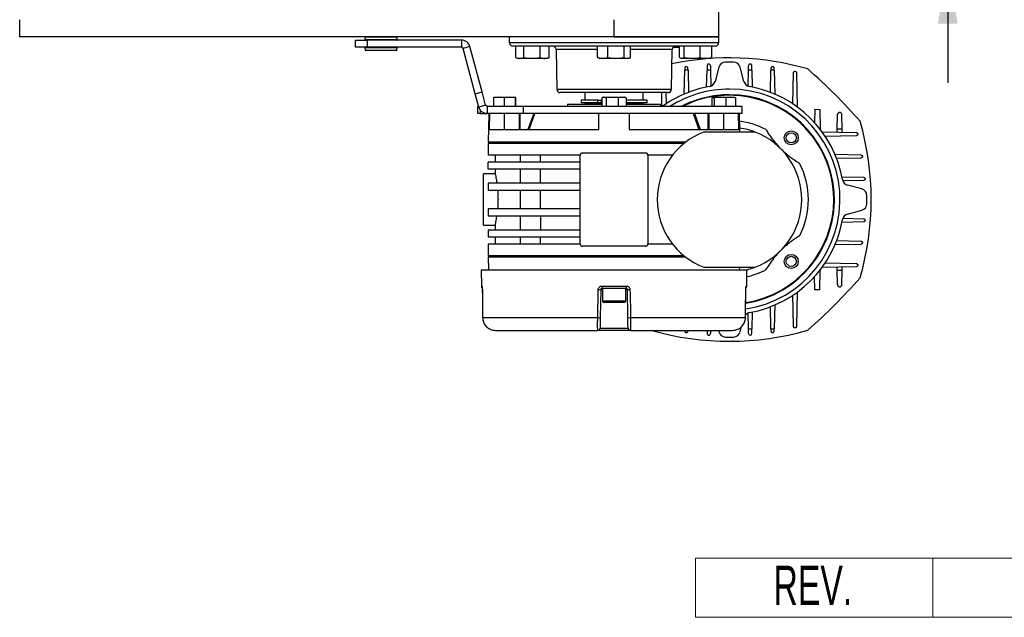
# Model space of a CAD drawing. Header units: millimetres. Extents: x 0 to 420, y 0 to 297.
# Tile 8 of 56: x 181 to 231, y 66 to 96. Entities that reach past the tile are written whole.
import ezdxf
from ezdxf.enums import TextEntityAlignment as Align

# ---------------------------------------------------------------- set-up
doc = ezdxf.new("R2010")
doc.units = ezdxf.units.MM
doc.layers.add('CARTIGLIO', color=140, linetype='Continuous')
doc.layers.add('QUOTE', color=174, linetype='Continuous')
doc.styles.add('SLDTEXTSTYLE0', font='TXT', dxfattribs={"width": 0.638298})
doc.styles.add('SLDTEXTSTYLE3', font='TXT', dxfattribs={"width": 0.75})
doc.dimstyles.new('SLDDIMSTYLE1', dxfattribs={"dimtxt": 3, "dimasz": 3, "dimexe": 0, "dimexo": 0.0625, "dimgap": 0.75, "dimtad": 1, "dimlfac": 8.478567, "dimrnd": 1e-09, "dimzin": 12, "dimdsep": 46, "dimtxsty": 'SLDTEXTSTYLE3', "dimsah": 1, "dimcen": 0.09, "dimadec": 0, "dimazin": 3, "dimtfac": 1, "dimtdec": 3, "dimtmove": 0, "dimatfit": 0, "dimfxl": 0, "dimfrac": 2, "dimtolj": 1, "dimtzin": 12, "dimarcsym": 0})

# ---------------------------------------------------------------- blocks, each defined once
blk = doc.blocks.new('SW_NOTE_0_27')
at = {"layer": 'CARTIGLIO', "color": 0, "insert": (2.34, 2.578), "char_height": 2, "attachment_point": 2, "style": 'SLDTEXTSTYLE0'}
blk.add_mtext('REV.', dxfattribs=at)
blk = doc.blocks.new('Cartiglio ALUSIC')
at = {"color": 161, "linetype": 'Continuous', "lineweight": 18}
for p, q in [((113.971, 150.999), (113.971, 153.999)), ((113.971, 153.999), (313.621, 153.999)), ((125.971, 153.999), (125.971, 150.999)), ((113.971, 150.999), (313.621, 150.999))]:
    blk.add_line(p, q, dxfattribs=at)
at = {"layer": 'CARTIGLIO', "color": 140}
blk.add_blockref('SW_NOTE_0_27', (117.568, 151.037), dxfattribs=at)
at = {"layer": 'CARTIGLIO', "color": 140, "style": 'SLDTEXTSTYLE0', "width": 0.638298}
for tag, height, p in [('AUTOATTR1', 3.5, (223.449, 133.7)), ('AUTOATTR2', 3.5, (221.929, 127.422)), ('AUTOATTR11', 3.5, (222.862, 121.411)), ('AUTOATTR8', 4, (219.244, 110.003)), ('AUTOATTR9', 4, (218.122, 100.423)), ('AUTOATTR0', 4, (249.033, 100.312))]:
    blk.add_attdef(tag, text='', height=height, dxfattribs=at).set_placement(p, align=Align.TOP_CENTER)
at = {"layer": 'CARTIGLIO', "color": 140}
for tag in ['AUTOATTR13', 'AUTOATTR12', 'AUTOATTR10', 'AUTOATTR7', 'AUTOATTR6', 'AUTOATTR5', 'AUTOATTR4', 'AUTOATTR3']:
    blk.add_attdef(tag, (0, 0), '', height=4, dxfattribs=at)
blk = doc.blocks.new('_D_1')
at = {"layer": 'QUOTE'}
for p, q in [((227.941, 116.901), (227.941, 122.901)), ((213.056, 116.901), (229.941, 116.901)), ((227.941, 116.901), (227.941, 99.21)), ((213.056, 99.21), (229.941, 99.21)), ((227.941, 99.21), (227.941, 93.21))]:
    blk.add_line(p, q, dxfattribs=at)
for points in [[(227.941, 116.901), (228.441, 119.901), (227.441, 119.901)], [(227.941, 99.21), (227.441, 96.21), (228.441, 96.21)]]:
    blk.add_solid(points, dxfattribs=at)
at = {"layer": 'QUOTE', "insert": (224.074, 104.731), "char_height": 3, "attachment_point": 1, "rotation": 90, "style": 'SLDTEXTSTYLE3'}
blk.add_mtext('150', dxfattribs=at)

msp = doc.modelspace()

# ---------------------------------------------------------------- linework, layer by layer
at = {"color": 7, "linetype": 'Continuous', "lineweight": 25}
for p, q in [((216.3635, 95.5535), (216.3635, 97.3227)), ((180.9801, 95.5535), (180.9801, 96.4133)), ((211.056, 95.5535), (211.056, 96.4133)), ((211.056, 95.5535), (180.9801, 95.5535)), ((197.9641, 95.0228), (197.9641, 95.3766)), ((197.9641, 95.3766), (198.5539, 95.3766)), ((198.4555, 95.5312), (198.449, 95.4073)), ((198.449, 95.4073), (200.074, 95.4073)), ((200.0675, 95.5312), (198.4555, 95.5312)), ((200.0505, 95.3825), (198.4726, 95.3825)), ((198.5421, 95.3825), (198.5421, 95.3766)), ((198.5539, 95.3766), (198.5539, 95.0228)), ((203.3349, 95.3766), (198.5539, 95.3766)), ((199.981, 95.3766), (199.981, 95.3825)), ((200.074, 95.4073), (200.0675, 95.5312)), ((203.3349, 95.3766), (203.3349, 95.0228)), ((205.7485, 95.5535), (205.7537, 95.2556)), ((205.7537, 95.2556), (216.3583, 95.2556)), ((211.056, 95.5535), (216.3635, 95.5535)), ((216.3635, 95.5535), (211.056, 95.5535)), ((216.3583, 95.2556), (216.3635, 95.5535)), ((198.5539, 95.0228), (197.9641, 95.0228)), ((198.449, 94.9921), (198.4555, 94.8682)), ((199.9487, 94.9921), (198.449, 94.9921)), ((198.4555, 94.8682), (199.9432, 94.8682)), ((198.4726, 95.0169), (199.9288, 95.0169)), ((200.044, 94.8459), (198.4791, 94.8459)), ((198.5421, 95.0228), (198.5421, 95.0169)), ((203.3349, 95.0228), (198.5539, 95.0228)), ((199.9288, 95.0169), (200.0505, 95.0169)), ((199.9432, 94.8682), (200.0675, 94.8682)), ((200.074, 94.9921), (199.9487, 94.9921)), ((199.981, 95.0169), (199.981, 95.0228)), ((200.0675, 94.8682), (200.074, 94.9921)), ((203.7606, 95.05), (203.4188, 94.9584)), ((204.0328, 92.6669), (203.4188, 94.9584)), ((204.3746, 92.7585), (203.7606, 95.05)), ((211.056, 95.0817), (205.9306, 95.0817)), ((206.0902, 94.4936), (206.0902, 95.0817)), ((206.4859, 94.4936), (206.4859, 95.0817)), ((207.3236, 94.4936), (207.3236, 95.0817)), ((207.7656, 94.4936), (207.7656, 95.0817)), ((208.1186, 94.9079), (208.1537, 92.8967)), ((210.2247, 94.9079), (208.1186, 94.9079)), ((210.2247, 94.4936), (210.2247, 95.0817)), ((210.7325, 94.4936), (210.7325, 95.0817)), ((216.1814, 95.0817), (211.056, 95.0817)), ((211.5638, 94.4936), (211.5638, 95.0817)), ((211.8873, 94.4936), (211.8873, 95.0817)), ((213.9933, 94.9079), (211.8873, 94.9079)), ((213.9582, 92.8967), (213.9933, 94.9079)), ((214.3726, 94.4936), (214.3726, 95.0817)), ((214.5967, 94.4936), (214.5967, 95.0817)), ((215.4081, 94.4936), (215.4081, 95.0817)), ((215.9955, 94.4936), (215.9955, 95.0817)), ((206.0902, 94.4936), (206.2881, 94.4527)), ((206.1037, 94.4885), (206.2021, 94.4527)), ((206.2881, 94.4527), (206.2021, 94.4527)), ((206.2881, 94.4527), (206.4859, 94.4936)), ((206.9048, 94.4527), (206.2881, 94.4527)), ((206.4859, 94.4936), (206.9048, 94.4527)), ((206.9048, 94.4527), (207.3236, 94.4936)), ((207.5446, 94.4527), (206.9048, 94.4527)), ((207.6537, 94.4527), (207.5446, 94.4527)), ((207.6537, 94.4527), (207.7521, 94.4885)), ((207.7656, 94.4936), (207.7514, 94.4906)), ((210.2247, 94.4936), (210.4786, 94.4527)), ((210.2692, 94.4749), (210.3302, 94.4527)), ((210.4786, 94.4527), (210.3302, 94.4527)), ((210.4786, 94.4527), (210.7325, 94.4936)), ((211.1481, 94.4527), (210.4786, 94.4527)), ((210.7325, 94.4936), (211.1481, 94.4527)), ((211.1481, 94.4527), (211.5638, 94.4936)), ((211.7255, 94.4527), (211.1481, 94.4527)), ((211.7818, 94.4527), (211.7255, 94.4527)), ((211.7818, 94.4527), (211.8427, 94.4749)), ((214.3726, 94.4936), (214.4846, 94.4527)), ((214.4277, 94.4638), (214.4582, 94.4527)), ((214.4846, 94.4527), (214.4582, 94.4527)), ((214.4846, 94.4527), (214.5967, 94.4936)), ((215.0024, 94.4527), (214.4846, 94.4527)), ((214.5967, 94.4936), (215.0024, 94.4527)), ((215.0024, 94.4527), (215.4081, 94.4936)), ((215.7018, 94.4527), (215.0024, 94.4527)), ((215.9098, 94.4527), (215.7018, 94.4527)), ((215.9098, 94.4527), (215.9404, 94.4638)), ((215.9955, 94.4936), (215.9373, 94.4724)), ((214.6036, 92.6262), (214.6278, 93.8551)), ((214.6297, 93.9534), (214.6278, 93.8551)), ((214.7967, 93.8551), (214.6278, 93.8551)), ((214.7967, 93.8551), (214.7948, 93.9534)), ((214.7967, 93.8551), (214.8189, 92.7244)), ((215.7404, 92.9914), (215.7574, 93.8551)), ((215.762, 94.0878), (215.7574, 93.8551)), ((215.9316, 93.8551), (215.7574, 93.8551)), ((215.9271, 94.0878), (215.9316, 93.8551)), ((215.9316, 93.8551), (215.9474, 93.0521)), ((216.3557, 94.0027), (216.1637, 93.2862)), ((217.6248, 93.2862), (217.4328, 94.0027)), ((217.8411, 93.0545), (217.8568, 93.8551)), ((217.8568, 93.8551), (217.8614, 94.0878)), ((218.031, 93.8551), (217.8568, 93.8551)), ((218.031, 93.8551), (218.0265, 94.0878)), ((218.031, 93.8551), (218.0478, 93.0011)), ((218.9695, 92.7261), (218.9917, 93.8551)), ((218.9936, 93.9534), (218.9917, 93.8551)), ((219.1607, 93.8551), (218.9917, 93.8551)), ((219.1607, 93.8551), (219.1587, 93.9534)), ((219.1607, 93.8551), (219.1846, 92.6372)), ((220.0949, 92.1413), (220.1259, 93.7216)), ((220.291, 93.7216), (220.3254, 91.9707)), ((204.0328, 92.6669), (204.3746, 92.7585)), ((204.2147, 91.988), (204.0328, 92.6669)), ((204.5565, 92.0796), (204.3746, 92.7585)), ((208.1537, 92.8967), (213.9582, 92.8967)), ((211.056, 92.7229), (208.3306, 92.7229)), ((209.5817, 92.7229), (209.5817, 92.3454)), ((213.7813, 92.7229), (211.056, 92.7229)), ((212.5303, 92.3454), (212.5303, 92.7229)), ((213.4639, 92.0152), (213.4778, 92.7229)), ((213.6821, 92.7229), (213.6937, 92.1324)), ((205.2252, 92.487), (204.9583, 92.4563)), ((204.9583, 92.4563), (204.9583, 92.0152)), ((204.9682, 92.487), (204.9679, 92.4869)), ((204.9685, 92.487), (205.2252, 92.487)), ((205.4921, 92.4563), (205.2252, 92.487)), ((205.2252, 92.487), (205.7693, 92.487)), ((205.7693, 92.487), (205.4921, 92.4563)), ((205.4921, 92.4563), (205.4921, 92.0152)), ((206.0464, 92.4563), (205.7693, 92.487)), ((205.7693, 92.487), (206.0566, 92.487)), ((206.0464, 92.4563), (206.0464, 92.0152)), ((206.0572, 92.4869), (206.0569, 92.487)), ((206.0669, 92.4563), (206.0669, 92.0152)), ((209.3949, 92.3454), (209.3949, 92.2039)), ((210.2382, 92.3454), (209.3949, 92.3454)), ((210.2382, 92.2039), (209.3949, 92.2039)), ((209.6465, 92.1861), (209.5817, 92.1839)), ((209.5817, 92.1839), (209.5817, 92.1449)), ((210.4371, 92.1839), (209.5817, 92.1839)), ((209.6465, 92.2039), (209.6465, 92.1861)), ((209.6465, 92.1861), (210.4371, 92.1861)), ((210.2382, 92.2039), (210.2382, 92.3454)), ((210.2382, 92.3454), (210.4106, 92.3454)), ((210.4106, 92.2039), (210.2382, 92.2039)), ((210.4106, 92.3454), (210.4106, 92.2039)), ((210.4135, 92.3454), (210.4106, 92.3454)), ((210.4135, 92.2039), (210.4106, 92.2039)), ((210.4135, 92.2039), (210.4135, 92.3454)), ((210.4371, 92.3454), (210.4135, 92.3454)), ((210.4371, 92.2039), (210.4135, 92.2039)), ((210.4371, 92.4563), (210.4371, 92.0152)), ((210.5116, 92.487), (210.477, 92.4744)), ((210.5116, 92.487), (210.5442, 92.487)), ((210.5442, 92.487), (210.9607, 92.487)), ((210.9607, 92.487), (210.6513, 92.4563)), ((210.6513, 92.4563), (210.6513, 92.0152)), ((211.2702, 92.4563), (210.9607, 92.487)), ((210.9607, 92.487), (211.4725, 92.487)), ((211.4725, 92.487), (211.2702, 92.4563)), ((211.2702, 92.4563), (211.2702, 92.0152)), ((211.6748, 92.4563), (211.4725, 92.487)), ((211.4725, 92.487), (211.6003, 92.487)), ((211.635, 92.4744), (211.6003, 92.487)), ((211.6748, 92.4563), (211.6748, 92.0152)), ((212.7364, 92.3454), (211.6748, 92.3454)), ((212.7364, 92.2039), (211.6748, 92.2039)), ((211.6748, 92.1861), (212.4654, 92.1861)), ((212.5303, 92.1839), (211.6748, 92.1839)), ((212.4654, 92.1861), (212.4654, 92.2039)), ((212.5303, 92.1839), (212.4654, 92.1861)), ((212.5303, 92.1449), (212.5303, 92.1839)), ((212.7364, 92.2039), (212.7364, 92.3454)), ((216.0057, 92.4563), (216.2437, 92.487)), ((216.0057, 92.4563), (216.0057, 92.0152)), ((216.055, 92.487), (216.0452, 92.4834)), ((216.0646, 92.487), (216.4203, 92.487)), ((216.4203, 92.487), (216.1235, 92.4563)), ((216.1235, 92.4563), (216.1235, 92.0152)), ((216.7172, 92.4563), (216.4203, 92.487)), ((216.4203, 92.487), (216.9551, 92.487)), ((216.9551, 92.487), (216.7172, 92.4563)), ((216.7172, 92.4563), (216.7172, 92.0152)), ((217.193, 92.4563), (216.9551, 92.487)), ((216.9551, 92.487), (217.1428, 92.487)), ((217.1535, 92.4834), (217.1437, 92.487)), ((217.193, 92.4563), (217.193, 92.0152)), ((204.1686, 91.6614), (204.1686, 92.0152)), ((204.1686, 92.0152), (204.2074, 92.0152)), ((204.5565, 92.0796), (204.2147, 91.988)), ((204.2866, 91.8438), (204.2866, 91.6614)), ((204.6404, 92.0152), (204.5565, 92.0796)), ((204.6404, 92.0152), (204.6404, 91.6614)), ((206.469, 92.0152), (204.6404, 92.0152)), ((206.469, 91.6614), (206.469, 92.0152)), ((217.5429, 92.0152), (206.469, 92.0152)), ((208.6971, 92.1449), (208.6971, 92.0152)), ((208.6971, 92.1449), (210.4371, 92.1449)), ((211.6748, 92.1449), (213.4149, 92.1449)), ((213.4149, 92.0152), (213.4149, 92.1449)), ((217.5429, 91.6614), (217.5429, 92.0152)), ((221.2116, 91.8815), (221.1984, 91.2099)), ((221.2116, 91.8815), (221.4699, 91.8765)), ((221.4699, 91.8765), (221.4892, 90.8969)), ((204.2866, 91.6614), (204.1686, 91.6614)), ((204.2866, 91.6614), (204.6404, 91.6614)), ((206.469, 91.6614), (204.6404, 91.6614)), ((204.7165, 91.6614), (204.6911, 90.2106)), ((204.7489, 90.8593), (204.763, 91.6614)), ((205.5126, 90.8593), (205.5126, 91.6614)), ((206.2473, 91.6614), (206.2473, 90.8593)), ((206.3038, 90.8593), (206.3038, 91.6614)), ((217.5429, 91.6614), (206.469, 91.6614)), ((206.9899, 91.6614), (206.6976, 90.8593)), ((206.7603, 90.8593), (207.0526, 91.6614)), ((207.0526, 91.6614), (207.0526, 91.6614)), ((210.2893, 90.8593), (210.2893, 91.6614)), ((211.8226, 91.6614), (211.8226, 90.8593)), ((215.0593, 91.6614), (215.3517, 90.8593)), ((215.122, 91.6614), (215.4144, 90.8593)), ((215.8082, 90.8593), (215.8082, 91.6614)), ((215.8647, 90.8593), (215.8647, 91.6614)), ((216.5994, 91.6614), (216.5994, 90.8593)), ((217.3631, 90.8593), (217.349, 91.6614)), ((217.4117, 90.7296), (217.3955, 91.6614)), ((222.3466, 90.8801), (222.361, 91.6107)), ((222.5995, 90.8751), (222.585, 91.6107)), ((204.7489, 90.8593), (210.2893, 90.8593)), ((211.8226, 90.8593), (217.3631, 90.8593)), ((218.1862, 90.7296), (215.6022, 90.7296)), ((221.4622, 90.8975), (221.4892, 90.8969)), ((221.4892, 90.8969), (221.4898, 90.862)), ((221.5608, 90.7403), (223.3066, 90.706)), ((222.3436, 90.7249), (222.3466, 90.8801)), ((222.5995, 90.8751), (222.3466, 90.8801)), ((222.6025, 90.7198), (222.5995, 90.8751)), ((214.6693, 90.2106), (204.6911, 90.2106)), ((204.7459, 90.2106), (204.7459, 90.1399)), ((223.3066, 90.5409), (221.7174, 90.5097)), ((204.687, 90.1399), (204.687, 89.5502)), ((214.58, 90.1399), (204.687, 90.1399)), ((206.5524, 89.5502), (204.687, 89.5502)), ((204.687, 88.8425), (204.687, 89.1963)), ((209.3458, 89.1963), (204.687, 89.1963)), ((205.0408, 89.5502), (205.0408, 89.1963)), ((206.3106, 89.5502), (206.3106, 89.1963)), ((209.3458, 89.5502), (206.5524, 89.5502)), ((207.3301, 89.1963), (207.3301, 89.5502)), ((209.3458, 85.0683), (209.3458, 89.5502)), ((209.4637, 89.6681), (211.056, 89.6681)), ((211.056, 89.6681), (212.6482, 89.6681)), ((214.0052, 89.5502), (212.7662, 89.5502)), ((212.7662, 89.5502), (212.7662, 85.0683)), ((222.2112, 89.5998), (223.5384, 89.5737)), ((223.5384, 89.4086), (222.3094, 89.3845)), ((209.3458, 88.8425), (204.687, 88.8425)), ((205.0408, 88.8425), (205.0408, 88.5893)), ((206.3106, 88.8425), (206.3106, 88.1348)), ((207.3301, 88.1348), (207.3301, 88.8425)), ((205.0445, 88.6066), (204.4511, 88.6066)), ((204.4511, 86.0118), (204.4511, 88.6066)), ((222.5764, 88.463), (223.6728, 88.4415)), ((223.6728, 88.2764), (222.6371, 88.256)), ((204.687, 88.1348), (204.687, 87.781)), ((209.3458, 88.1348), (204.687, 88.1348)), ((204.687, 87.781), (209.3458, 87.781)), ((206.3106, 87.781), (206.3106, 86.8374)), ((207.3301, 86.8374), (207.3301, 87.781)), ((223.5878, 87.8478), (222.8712, 88.0397)), ((204.687, 86.8374), (204.687, 86.4836)), ((209.3458, 86.8374), (204.687, 86.8374)), ((222.8712, 86.5787), (223.5878, 86.7707)), ((204.687, 86.4836), (209.3458, 86.4836)), ((206.3106, 86.4836), (206.3106, 85.7759)), ((207.3301, 86.4836), (207.3301, 85.7759)), ((222.6395, 86.3623), (223.6728, 86.342)), ((204.4511, 86.0118), (205.0445, 86.0118)), ((204.687, 85.7759), (204.687, 85.4221)), ((204.687, 85.7759), (209.3458, 85.7759)), ((205.0408, 86.0291), (205.0408, 85.7759)), ((223.6728, 86.177), (222.5861, 86.1556)), ((204.687, 85.4221), (209.3458, 85.4221)), ((205.0408, 85.4221), (205.0408, 85.0683)), ((206.3106, 85.4221), (206.3106, 85.0683)), ((207.3301, 85.0683), (207.3301, 85.4221)), ((222.3111, 85.2339), (223.5384, 85.2098)), ((204.687, 85.0683), (204.687, 84.4785)), ((204.687, 85.0683), (206.5524, 85.0683)), ((206.5524, 85.0683), (209.3458, 85.0683)), ((211.056, 84.9503), (209.4637, 84.9503)), ((212.6482, 84.9503), (211.056, 84.9503)), ((212.7662, 85.0683), (214.0052, 85.0683)), ((223.5384, 85.0447), (222.2222, 85.0188)), ((204.687, 84.4785), (214.58, 84.4785)), ((204.6911, 84.4078), (204.7025, 83.7591)), ((204.6911, 84.4078), (211.056, 84.4078)), ((204.7459, 84.4785), (204.7459, 84.4078)), ((211.056, 84.4078), (214.6693, 84.4078)), ((204.3331, 83.7591), (204.3403, 82.9324)), ((204.3331, 83.7591), (217.7788, 83.7591)), ((215.6022, 83.8888), (218.1862, 83.8888)), ((217.4095, 83.7591), (217.4117, 83.8888)), ((217.7716, 82.9324), (217.7788, 83.7591)), ((221.4892, 83.7215), (221.4622, 83.721)), ((221.4699, 82.742), (221.4892, 83.7215)), ((221.4898, 83.7565), (221.4892, 83.7215)), ((223.3066, 83.9124), (221.5557, 83.878)), ((221.7263, 84.1086), (223.3066, 84.0775)), ((222.3466, 83.7383), (222.3436, 83.8935)), ((222.3466, 83.7383), (222.5995, 83.7433)), ((222.361, 83.0077), (222.3466, 83.7383)), ((222.585, 83.0077), (222.5995, 83.7433)), ((222.5995, 83.7433), (222.6025, 83.8986)), ((221.2116, 82.7369), (221.1984, 83.4085)), ((204.3403, 82.9324), (204.3694, 82.9324)), ((204.3893, 82.7584), (204.3901, 82.7586)), ((210.3843, 82.7576), (210.3595, 81.3345)), ((210.4662, 82.7576), (210.3843, 82.7576)), ((210.4324, 82.9324), (211.6796, 82.9324)), ((211.6686, 82.8155), (210.4433, 82.8155)), ((210.4662, 82.8155), (210.4662, 82.1786)), ((211.6457, 82.1786), (211.6457, 82.8155)), ((211.7276, 82.7576), (211.6457, 82.7576)), ((211.7524, 81.3345), (211.7276, 82.7576)), ((217.7218, 82.7586), (217.7226, 82.7584)), ((217.7426, 82.9324), (217.7716, 82.9324)), ((221.4699, 82.742), (221.2116, 82.7369)), ((220.1259, 80.8968), (220.0947, 82.486)), ((220.3253, 82.6426), (220.291, 80.8968)), ((210.4662, 82.1786), (211.6457, 82.1786)), ((211.5749, 82.1079), (210.537, 82.1079)), ((218.9917, 80.7633), (218.9695, 81.894)), ((219.1848, 81.9922), (219.1607, 80.7633)), ((204.4048, 81.3353), (204.4058, 81.3356)), ((204.4058, 81.3356), (210.227, 81.3356)), ((211.8849, 81.3356), (217.7062, 81.3356)), ((217.7062, 81.3356), (217.7071, 81.3353)), ((217.8568, 80.7633), (217.841, 81.5664)), ((218.048, 81.627), (218.031, 80.7633)), ((210.3503, 80.8084), (211.7616, 80.8084)), ((217.4328, 80.6157), (217.5045, 80.8835)), ((217.8568, 80.7633), (218.031, 80.7633)), ((217.8614, 80.5306), (217.8568, 80.7633)), ((218.0265, 80.5306), (218.031, 80.7633)), ((218.9917, 80.7633), (219.1607, 80.7633)), ((218.9917, 80.7633), (218.9936, 80.6651)), ((219.1587, 80.6651), (219.1607, 80.7633)), ((205.0592, 80.6925), (210.2324, 80.6925)), ((211.8795, 80.6925), (210.2324, 80.6925)), ((211.8795, 80.6925), (217.0527, 80.6925)), ((214.6292, 80.6925), (214.6297, 80.6651)), ((214.7948, 80.6651), (214.7953, 80.6925)), ((215.7588, 80.6925), (215.762, 80.5306)), ((215.9302, 80.6925), (215.9271, 80.5306)), ((216.3351, 80.6925), (216.3557, 80.6157))]:
    msp.add_line(p, q, dxfattribs=at)
at = {"color": 7, "linetype": 'Continuous', "lineweight": 25, "flags": 128}
for points in [[(217.7688, 83.7591), (218.1018, 83.8581), (218.1862, 83.8888)], [(204.3893, 82.7584), (204.3932, 82.4023), (204.4048, 81.3353)], [(204.3901, 82.7586), (204.3927, 82.5228), (204.4031, 81.5794), (204.4058, 81.3356)], [(210.227, 81.3356), (210.2312, 81.5714), (210.248, 82.5147), (210.2523, 82.7586)], [(211.8596, 82.7586), (211.8638, 82.5228), (211.8806, 81.5794), (211.8849, 81.3356)], [(217.7062, 81.3356), (217.7088, 81.5714), (217.7191, 82.5147), (217.7218, 82.7586)], [(217.7071, 81.3353), (217.711, 81.6907), (217.7226, 82.7584)]]:
    msp.add_lwpolyline(points, dxfattribs=at)
at = {"color": 7, "linetype": 'Continuous', "lineweight": 25}
for centre, radius in [((220.0217, 90.4367), 0.3538), ((220.0217, 90.4367), 0.2566), ((220.0217, 84.1817), 0.3538), ((220.0217, 84.1817), 0.2566)]:
    msp.add_circle(centre, radius, dxfattribs=at)
for centre, radius, start, end in [((198.4726, 95.4061), 0.0236, 177, 270), ((198.4791, 95.5299), 0.0236, 90, 177), ((200.044, 95.5299), 0.0236, 3, 90), ((200.0505, 95.4061), 0.0236, 270, 3), ((203.3349, 94.9359), 0.4407, 15, 90), ((205.9306, 95.2587), 0.1769, 181, 270), ((216.1814, 95.2587), 0.1769, 270, 359), ((198.4726, 94.9933), 0.0236, 90, 183), ((198.4791, 94.8694), 0.0236, 183, 270), ((200.044, 94.8694), 0.0236, 270, 357), ((200.0505, 94.9933), 0.0236, 357, 90), ((203.3349, 94.9359), 0.0869, 15, 90), ((207.9417, 94.9048), 0.1769, 1, 90), ((214.1702, 94.9048), 0.1769, 90, 179), ((216.8942, 80.2325), 14.2477, 73.86023, 101.80014), ((216.6975, 93.9112), 0.3538, 91.70716, 165), ((216.8942, 87.3092), 6.9587, 88.29284, 91.70716), ((217.091, 93.9112), 0.3538, 15, 88.29284), ((201.3047, 71.7197), 29.5805, 41.3696, 48.6304), ((215.8219, 93.3778), 0.3538, 280.02068, 345), ((217.9665, 93.3778), 0.3538, 195, 259.97932), ((208.3306, 92.8998), 0.1769, 181, 270), ((216.8942, 87.3092), 5.8088, 100.02068, 125.88919), ((213.7813, 92.8998), 0.1769, 270, 359), ((216.8942, 87.3092), 5.5934, 90, 122.71775), ((216.8942, 87.3092), 5.5934, 278.43719, 90), ((216.8942, 87.3092), 5.8088, 10.02068, 79.97932), ((216.8942, 87.3092), 5.3075, 90, 117.54268), ((216.8942, 87.3092), 5.278, 0, 116.92246), ((216.8942, 87.3092), 5.3075, 278.91071, 90), ((216.8942, 87.3092), 3.9968, 62.4959, 82.69729), ((209.8176, 87.3092), 14.2477, 343.86023, 16.13977), ((216.8942, 87.3092), 3.6563, 110.69354, 249.30646), ((216.8942, 87.3092), 3.6563, 69.30646, 81.91788), ((216.8942, 87.3092), 3.6563, 290.69354, 69.30646), ((209.4637, 89.5502), 0.1179, 90, 180), ((212.6482, 89.5502), 0.1179, 0, 90), ((216.8942, 87.3092), 3.9968, 332.4959, 27.5041), ((222.9628, 88.3815), 0.3538, 190.02068, 255), ((223.4962, 87.506), 0.3538, 1.70716, 75), ((216.8942, 87.3092), 5.278, 278.98814, 0), ((216.8942, 87.3092), 6.9587, 358.29284, 1.70716), ((223.4962, 87.1124), 0.3538, 285, 358.29284), ((216.8942, 87.3092), 5.8088, 280.02068, 349.97932), ((222.9628, 86.2369), 0.3538, 105, 169.97932), ((209.4637, 85.0683), 0.1179, 180, 270), ((212.6482, 85.0683), 0.1179, 270, 0), ((216.8942, 87.3092), 3.9968, 282.74223, 297.5041), ((201.3047, 102.8988), 29.5805, 311.3696, 318.6304), ((204.4583, 82.9335), 0.1179, 180.5, 231.38881), ((204.4877, 82.9335), 0.1183, 180.49127, 206.89869), ((210.3428, 85.9018), 3.1445, 268.35034, 270.75653), ((210.7544, 82.9036), 0.3233, 174.88967, 195.81329), ((211.3575, 82.9036), 0.3233, 344.18671, 5.11033), ((211.7691, 85.9018), 3.1445, 269.24347, 271.64966), ((217.6536, 82.9335), 0.1179, 308.88246, 359.5), ((217.6242, 82.9335), 0.1184, 335.30899, 359.50792), ((210.537, 82.1786), 0.0708, 180, 270), ((211.5749, 82.1786), 0.0708, 270, 0), ((210.3176, 84.4716), 3.1374, 268.34488, 270.76518), ((211.7943, 84.4716), 3.1374, 269.23482, 271.65512), ((217.9665, 81.2406), 0.3538, 100.02068, 137.51782), ((210.2324, 80.8105), 0.1179, 270, 359), ((211.8795, 80.8105), 0.1179, 181, 270), ((216.8942, 94.3859), 14.2477, 253.96491, 286.13977), ((216.6975, 80.7073), 0.3538, 195, 268.29284), ((216.8942, 87.3092), 6.9587, 268.29284, 271.70716), ((217.091, 80.7073), 0.3538, 271.70716, 345), ((217.9439, 80.5322), 0.0826, 181.12503, 358.87497)]:
    msp.add_arc(centre, radius, start, end, dxfattribs=at)
for points, knots in [([(214.0417, 95.0228), (214.0718, 95.0228), (214.1446, 95.0228), (214.2576, 95.0228), (214.3438, 95.0228), (214.3698, 95.0228), (214.3726, 95.0228)], [0, 0, 0, 0, 0.2493688, 0.6022953, 0.9574846, 1, 1, 1, 1]), ([(207.3236, 94.4936), (207.3387, 94.4885), (207.4116, 94.4641), (207.4857, 94.4578), (207.5446, 94.4527)], [0, 0, 0, 0, 0.20618569, 1, 1, 1, 1]), ([(207.5446, 94.4527), (207.6148, 94.4598), (207.6889, 94.4673), (207.7617, 94.4923), (207.7656, 94.4936)], [0, 0, 0, 0, 0.9470257, 1, 1, 1, 1]), ([(210.2709, 94.4765), (210.2665, 94.4773), (210.2509, 94.48), (210.2356, 94.4879), (210.2247, 94.4936)], [0, 0, 0, 0, 0.2822213, 1, 1, 1, 1]), ([(211.5638, 94.4936), (211.5748, 94.4885), (211.6282, 94.4641), (211.6825, 94.4578), (211.7255, 94.4527)], [0, 0, 0, 0, 0.2061857, 1, 1, 1, 1]), ([(211.7255, 94.4527), (211.7769, 94.4598), (211.8311, 94.4673), (211.8845, 94.4923), (211.8873, 94.4936)], [0, 0, 0, 0, 0.9470257, 1, 1, 1, 1]), ([(215.4081, 94.4936), (215.4281, 94.4885), (215.5251, 94.4641), (215.6236, 94.4578), (215.7018, 94.4527)], [0, 0, 0, 0, 0.2061857, 1, 1, 1, 1]), ([(215.7018, 94.4527), (215.795, 94.4598), (215.8935, 94.4673), (215.9903, 94.4923), (215.9955, 94.4936)], [0, 0, 0, 0, 0.9470257, 1, 1, 1, 1]), ([(215.9271, 94.0878), (215.9257, 94.0983), (215.9232, 94.1185), (215.9076, 94.1413), (215.8907, 94.1553), (215.8764, 94.1629), (215.8608, 94.1677), (215.8445, 94.1693), (215.8283, 94.1677), (215.8127, 94.1629), (215.7984, 94.1553), (215.7814, 94.1413), (215.7659, 94.1185), (215.7633, 94.0983), (215.762, 94.0878)], [0, 0, 0, 0, 0.1435826, 0.2766789, 0.3375083, 0.3945102, 0.4485003, 0.4999997, 0.5514942, 0.6054892, 0.6622852, 0.7233211, 0.8564174, 1, 1, 1, 1]), ([(218.0265, 94.0878), (218.0251, 94.0983), (218.0226, 94.1185), (218.007, 94.1413), (217.9901, 94.1553), (217.9758, 94.1629), (217.9602, 94.1677), (217.9439, 94.1693), (217.9277, 94.1677), (217.9121, 94.1629), (217.8978, 94.1553), (217.8808, 94.1413), (217.8653, 94.1185), (217.8627, 94.0983), (217.8614, 94.0878)], [0, 0, 0, 0, 0.1435826, 0.2766789, 0.3375083, 0.3945102, 0.4485003, 0.4999997, 0.5514942, 0.6054892, 0.6622852, 0.7233211, 0.8564174, 1, 1, 1, 1]), ([(214.7948, 93.9534), (214.7935, 93.9639), (214.7909, 93.9841), (214.7753, 94.0069), (214.7584, 94.0209), (214.7441, 94.0285), (214.7285, 94.0332), (214.7122, 94.0348), (214.696, 94.0332), (214.6804, 94.0285), (214.6661, 94.0209), (214.6492, 94.0069), (214.6336, 93.9841), (214.631, 93.9639), (214.6297, 93.9534)], [0, 0, 0, 0, 0.1435826, 0.2766789, 0.3375083, 0.3945102, 0.4484974, 0.4999997, 0.5514913, 0.6054892, 0.6622852, 0.7233211, 0.8564174, 1, 1, 1, 1]), ([(219.1587, 93.9534), (219.1574, 93.9639), (219.1548, 93.9841), (219.1393, 94.0069), (219.1223, 94.0209), (219.108, 94.0285), (219.0925, 94.0332), (219.0762, 94.0348), (219.0599, 94.0332), (219.0444, 94.0285), (219.0301, 94.0209), (219.0131, 94.0069), (218.9976, 93.9841), (218.995, 93.9639), (218.9936, 93.9534)], [0, 0, 0, 0, 0.1435826, 0.2766789, 0.3375083, 0.3945102, 0.4484974, 0.4999997, 0.5514913, 0.6054892, 0.6622852, 0.7233211, 0.8564174, 1, 1, 1, 1]), ([(220.1259, 93.7216), (220.1271, 93.7311), (220.1293, 93.75), (220.1446, 93.7747), (220.1667, 93.7931), (220.1938, 93.8029), (220.2223, 93.803), (220.2489, 93.7937), (220.2707, 93.7765), (220.2857, 93.7532), (220.2905, 93.7338), (220.2909, 93.7232), (220.291, 93.7216)], [0, 0, 0, 0, 0.1120015, 0.2239803, 0.336314, 0.4475692, 0.5566441, 0.6634572, 0.7689145, 0.8744392, 0.9813822, 1, 1, 1, 1]), ([(204.9583, 92.4563), (204.9585, 92.4573), (204.9618, 92.476), (204.9653, 92.4816), (204.9685, 92.487)], [0, 0, 0, 0, 0.0529743, 1, 1, 1, 1]), ([(206.0566, 92.487), (206.0534, 92.4816), (206.05, 92.476), (206.0466, 92.4573), (206.0464, 92.4563)], [0, 0, 0, 0, 0.9470257, 1, 1, 1, 1]), ([(206.0669, 92.4563), (206.0662, 92.4601), (206.0628, 92.4784), (206.0594, 92.4832), (206.0566, 92.487)], [0, 0, 0, 0, 0.2061857, 1, 1, 1, 1]), ([(210.5442, 92.487), (210.5157, 92.4832), (210.4797, 92.4784), (210.4444, 92.4601), (210.4371, 92.4563)], [0, 0, 0, 0, 0.79381431, 1, 1, 1, 1]), ([(210.6513, 92.4563), (210.6494, 92.4573), (210.6141, 92.476), (210.5782, 92.4816), (210.5442, 92.487)], [0, 0, 0, 0, 0.0529743, 1, 1, 1, 1]), ([(211.6337, 92.469), (211.6456, 92.467), (211.6594, 92.4647), (211.673, 92.4573), (211.6748, 92.4563)], [0, 0, 0, 0, 0.8623747, 1, 1, 1, 1]), ([(216.0646, 92.487), (216.049, 92.4832), (216.0292, 92.4784), (216.0098, 92.4601), (216.0057, 92.4563)], [0, 0, 0, 0, 0.79381431, 1, 1, 1, 1]), ([(216.1235, 92.4563), (216.1225, 92.4573), (216.1031, 92.476), (216.0833, 92.4816), (216.0646, 92.487)], [0, 0, 0, 0, 0.0529743, 1, 1, 1, 1]), ([(217.1341, 92.487), (217.1528, 92.4816), (217.1725, 92.476), (217.1919, 92.4573), (217.193, 92.4563)], [0, 0, 0, 0, 0.9470257, 1, 1, 1, 1]), ([(222.585, 91.6107), (222.5831, 91.6251), (222.5793, 91.6537), (222.5536, 91.6902), (222.5228, 91.7107), (222.4948, 91.7192), (222.473, 91.7212), (222.4512, 91.7192), (222.4232, 91.7107), (222.3923, 91.6902), (222.3667, 91.6537), (222.3629, 91.6251), (222.361, 91.6107)], [0, 0, 0, 0, 0.12833563, 0.25449928, 0.3777284, 0.43870949, 0.49959799, 0.56034311, 0.62158446, 0.74509682, 0.8715416, 1, 1, 1, 1]), ([(218.74, 90.8542), (218.7788, 90.7896), (218.8569, 90.6597), (218.99, 90.4664), (219.1341, 90.2776), (219.292, 90.0889), (219.4149, 89.9616), (219.4796, 89.8946)], [0, 0, 0, 0, 0.21849835, 0.43948746, 0.61664665, 0.79806469, 1, 1, 1, 1]), ([(223.3066, 90.706), (223.3159, 90.7049), (223.3344, 90.7027), (223.3589, 90.688), (223.3772, 90.6667), (223.3873, 90.6407), (223.3884, 90.613), (223.3805, 90.5864), (223.3642, 90.5637), (223.341, 90.5474), (223.3204, 90.5415), (223.3088, 90.541), (223.3066, 90.5409)], [0, 0, 0, 0, 0.108956, 0.2179819, 0.3253129, 0.4309864, 0.5363406, 0.6427987, 0.7513303, 0.8620826, 0.9742575, 1, 1, 1, 1]), ([(219.4796, 89.8946), (219.5312, 89.8444), (219.636, 89.7423), (219.8142, 89.5881), (220.0078, 89.4364), (220.2235, 89.2852), (220.3634, 89.2008), (220.4392, 89.155)], [0, 0, 0, 0, 0.1560557, 0.3173313, 0.5277833, 0.7439913, 1, 1, 1, 1]), ([(223.5384, 89.5737), (223.5477, 89.5726), (223.5663, 89.5704), (223.5909, 89.5555), (223.6092, 89.534), (223.6192, 89.5077), (223.6201, 89.48), (223.6119, 89.4536), (223.5955, 89.431), (223.5724, 89.415), (223.552, 89.4092), (223.5405, 89.4087), (223.5384, 89.4086)], [0, 0, 0, 0, 0.1100306, 0.2201287, 0.3285101, 0.43481, 0.5401324, 0.6459365, 0.7534549, 0.8632429, 0.9749291, 1, 1, 1, 1]), ([(205.0445, 88.5893), (205.0436, 88.5937), (205.0402, 88.6093), (205.0666, 88.4861), (205.1007, 88.3008), (205.1204, 88.164), (205.1246, 88.1348)], [0, 0, 0, 0, 0.1480175, 0.5212437, 0.8979046, 1, 1, 1, 1]), ([(223.6728, 88.4415), (223.6822, 88.4403), (223.7009, 88.4381), (223.7256, 88.423), (223.7439, 88.4013), (223.7538, 88.3748), (223.7544, 88.347), (223.746, 88.3206), (223.7295, 88.2983), (223.7063, 88.2825), (223.6861, 88.2769), (223.6748, 88.2765), (223.6728, 88.2764)], [0, 0, 0, 0, 0.1110068, 0.2220713, 0.3315767, 0.4387606, 0.5443701, 0.6497765, 0.7563829, 0.8651051, 0.9760186, 1, 1, 1, 1]), ([(205.1635, 87.781), (205.1687, 87.7059), (205.1793, 87.5531), (205.1839, 87.3121), (205.1794, 87.0683), (205.1689, 86.9153), (205.1635, 86.8374)], [0, 0, 0, 0, 0.2454914, 0.4999998, 0.7454638, 1, 1, 1, 1]), ([(205.0445, 86.0291), (205.0436, 86.0247), (205.0402, 86.0091), (205.0666, 86.1324), (205.1007, 86.3176), (205.1204, 86.4544), (205.1246, 86.4836)], [0, 0, 0, 0, 0.14801751, 0.52124369, 0.89790464, 1, 1, 1, 1]), ([(223.6728, 86.342), (223.6822, 86.3409), (223.7011, 86.3386), (223.7259, 86.3234), (223.7443, 86.3013), (223.754, 86.2744), (223.7542, 86.2463), (223.7453, 86.2199), (223.7285, 86.198), (223.7053, 86.1827), (223.6855, 86.1775), (223.6746, 86.177), (223.6728, 86.177)], [0, 0, 0, 0, 0.1121459, 0.2243152, 0.3356776, 0.4449017, 0.5518399, 0.657349, 0.7628356, 0.8696688, 0.9786768, 1, 1, 1, 1]), ([(220.4392, 85.4635), (220.3747, 85.4246), (220.2447, 85.3466), (220.0514, 85.2135), (219.8626, 85.0693), (219.6739, 84.9115), (219.5466, 84.7886), (219.4796, 84.7238)], [0, 0, 0, 0, 0.2184984, 0.4394875, 0.6166466, 0.7980647, 1, 1, 1, 1]), ([(223.5384, 85.2098), (223.5478, 85.2086), (223.5668, 85.2064), (223.5915, 85.1911), (223.6099, 85.169), (223.6196, 85.1419), (223.6198, 85.1136), (223.6107, 85.0871), (223.5936, 85.0653), (223.5704, 85.0502), (223.5508, 85.0452), (223.54, 85.0448), (223.5384, 85.0447)], [0, 0, 0, 0, 0.1122558, 0.2245119, 0.3365318, 0.4468534, 0.5548191, 0.6608463, 0.7661545, 0.8722024, 0.9801273, 1, 1, 1, 1]), ([(219.4796, 84.7238), (219.4294, 84.6723), (219.3273, 84.5674), (219.1731, 84.3892), (219.0214, 84.1956), (218.8702, 83.98), (218.7858, 83.84), (218.74, 83.7642)], [0, 0, 0, 0, 0.1560557, 0.3173313, 0.5277833, 0.7439913, 1, 1, 1, 1]), ([(223.3066, 84.0775), (223.3161, 84.0764), (223.335, 84.0741), (223.3597, 84.0588), (223.3781, 84.0368), (223.3879, 84.0096), (223.388, 83.9811), (223.3787, 83.9545), (223.3615, 83.9327), (223.3382, 83.9178), (223.3188, 83.9129), (223.3082, 83.9125), (223.3066, 83.9124)], [0, 0, 0, 0, 0.1120015, 0.2239803, 0.336314, 0.4475692, 0.5566441, 0.6634572, 0.7689145, 0.8744392, 0.9813822, 1, 1, 1, 1]), ([(204.3694, 82.9324), (204.3713, 82.9305), (204.3753, 82.9265), (204.3814, 82.8959), (204.3864, 82.8507), (204.3893, 82.8018), (204.3899, 82.7703), (204.3901, 82.7586)], [0, 0, 0, 0, 0.220255, 0.4397128, 0.6578657, 0.873873, 1, 1, 1, 1]), ([(204.3795, 82.8899), (204.3795, 82.89), (204.3794, 82.8903), (204.3808, 82.884), (204.3831, 82.8686), (204.3862, 82.8378), (204.3887, 82.7986), (204.3889, 82.7699), (204.389, 82.7583)], [0, 0, 0, 0, 0.04523608, 0.15363687, 0.31882192, 0.54179266, 0.8157587, 1, 1, 1, 1]), ([(210.2523, 82.7586), (210.2546, 82.7784), (210.2593, 82.818), (210.2911, 82.8703), (210.3372, 82.9096), (210.3872, 82.9297), (210.4199, 82.9317), (210.4324, 82.9324)], [0, 0, 0, 0, 0.2137542, 0.4283047, 0.6450109, 0.8642235, 1, 1, 1, 1]), ([(210.4433, 82.8155), (210.4392, 82.8153), (210.4285, 82.8146), (210.4122, 82.8079), (210.3971, 82.7949), (210.3867, 82.7775), (210.3851, 82.7642), (210.3843, 82.7576)], [0, 0, 0, 0, 0.1361772, 0.3569301, 0.5748254, 0.7887906, 1, 1, 1, 1]), ([(211.7276, 82.7576), (211.7273, 82.7615), (211.7265, 82.772), (211.7196, 82.7884), (211.7062, 82.8034), (211.6886, 82.8135), (211.6753, 82.8149), (211.6686, 82.8155)], [0, 0, 0, 0, 0.1244564, 0.33899, 0.5577468, 0.7788159, 1, 1, 1, 1]), ([(211.6796, 82.9324), (211.6999, 82.9305), (211.7405, 82.9265), (211.7946, 82.8959), (211.8354, 82.8507), (211.8563, 82.8018), (211.8587, 82.7703), (211.8596, 82.7586)], [0, 0, 0, 0, 0.220255, 0.4397128, 0.6578657, 0.873873, 1, 1, 1, 1]), ([(217.7218, 82.7586), (217.7223, 82.7784), (217.7232, 82.818), (217.7274, 82.8703), (217.7329, 82.9096), (217.7383, 82.9297), (217.7414, 82.9317), (217.7426, 82.9324)], [0, 0, 0, 0, 0.2137542, 0.4283047, 0.6450109, 0.8642235, 1, 1, 1, 1]), ([(217.7227, 82.7584), (217.7227, 82.7608), (217.7227, 82.7816), (217.7245, 82.8205), (217.728, 82.8619), (217.731, 82.8833), (217.7326, 82.8907), (217.7324, 82.89), (217.7324, 82.8898)], [0, 0, 0, 0, 0.0390257, 0.3344974, 0.630821, 0.8381334, 0.9684101, 1, 1, 1, 1]), ([(222.361, 83.0077), (222.3629, 82.9933), (222.3667, 82.9647), (222.3923, 82.9283), (222.4232, 82.9077), (222.4512, 82.8993), (222.473, 82.8972), (222.4948, 82.8993), (222.5227, 82.9077), (222.5536, 82.9283), (222.5793, 82.9648), (222.5831, 82.9933), (222.585, 83.0077)], [0, 0, 0, 0, 0.1284584, 0.2549032, 0.3784155, 0.4394831, 0.5004019, 0.5611168, 0.6222716, 0.7455007, 0.8716644, 1, 1, 1, 1]), ([(204.4058, 81.3356), (204.4137, 81.263), (204.4295, 81.118), (204.5428, 80.9255), (204.7084, 80.7801), (204.8911, 80.7034), (205.0117, 80.6956), (205.0592, 80.6925)], [0, 0, 0, 0, 0.2142119, 0.4282413, 0.6430284, 0.8593519, 1, 1, 1, 1]), ([(210.2324, 80.6925), (210.2307, 80.6998), (210.2274, 80.7144), (210.2246, 80.828), (210.2238, 80.9948), (210.2249, 81.1751), (210.2264, 81.2918), (210.227, 81.3356)], [0, 0, 0, 0, 0.2181439, 0.4364435, 0.6541601, 0.8703819, 1, 1, 1, 1]), ([(210.3595, 81.3345), (210.3589, 81.2987), (210.3572, 81.2032), (210.3546, 81.0557), (210.3523, 80.9192), (210.3506, 80.8263), (210.3504, 80.8144), (210.3503, 80.8084)], [0, 0, 0, 0, 0.1294239, 0.3454219, 0.5631024, 0.7815642, 1, 1, 1, 1]), ([(211.7616, 80.8084), (211.7616, 80.8109), (211.7615, 80.8173), (211.7604, 80.88), (211.7583, 80.9989), (211.7555, 81.1565), (211.7535, 81.2752), (211.7524, 81.3345)], [0, 0, 0, 0, 0.1408434, 0.3573866, 0.5722146, 0.7860897, 1, 1, 1, 1]), ([(211.8849, 81.3356), (211.8858, 81.263), (211.8876, 81.118), (211.8881, 80.9255), (211.8865, 80.7801), (211.8835, 80.7034), (211.8806, 80.6956), (211.8795, 80.6925)], [0, 0, 0, 0, 0.2142119, 0.4282413, 0.6430284, 0.8593519, 1, 1, 1, 1]), ([(217.0527, 80.6925), (217.1266, 80.6998), (217.2745, 80.7144), (217.4715, 80.828), (217.6192, 80.9948), (217.6947, 81.1751), (217.7031, 81.2918), (217.7062, 81.3356)], [0, 0, 0, 0, 0.2181439, 0.4364435, 0.6541601, 0.8703819, 1, 1, 1, 1]), ([(220.291, 80.8968), (220.2899, 80.8876), (220.2877, 80.8691), (220.273, 80.8446), (220.2517, 80.8263), (220.2257, 80.8161), (220.198, 80.815), (220.1715, 80.8229), (220.1487, 80.8392), (220.1324, 80.8624), (220.1265, 80.883), (220.126, 80.8946), (220.1259, 80.8968)], [0, 0, 0, 0, 0.108956, 0.2179819, 0.3253129, 0.4309864, 0.5363406, 0.6427987, 0.7513303, 0.8620826, 0.9742575, 1, 1, 1, 1]), ([(214.6297, 80.6651), (214.631, 80.6546), (214.6336, 80.6343), (214.6491, 80.6115), (214.6661, 80.5976), (214.6804, 80.5899), (214.696, 80.5852), (214.7122, 80.5836), (214.7285, 80.5852), (214.7441, 80.5899), (214.7584, 80.5975), (214.7753, 80.6115), (214.7909, 80.6343), (214.7935, 80.6546), (214.7948, 80.6651)], [0, 0, 0, 0, 0.1435826, 0.2766789, 0.3375083, 0.3945102, 0.4484974, 0.4999997, 0.5514913, 0.6054892, 0.6622852, 0.7233211, 0.8564174, 1, 1, 1, 1]), ([(215.762, 80.5306), (215.7633, 80.5201), (215.7659, 80.4999), (215.7814, 80.4771), (215.7984, 80.4631), (215.8127, 80.4555), (215.8283, 80.4508), (215.8445, 80.4492), (215.8608, 80.4508), (215.8763, 80.4555), (215.8906, 80.4631), (215.9076, 80.4771), (215.9232, 80.4999), (215.9257, 80.5201), (215.9271, 80.5306)], [0, 0, 0, 0, 0.1435826, 0.27667887, 0.33750828, 0.39451015, 0.44849745, 0.49999966, 0.55149135, 0.60548917, 0.66228517, 0.72332113, 0.8564174, 1, 1, 1, 1]), ([(218.9936, 80.6651), (218.995, 80.6546), (218.9976, 80.6343), (219.0131, 80.6115), (219.03, 80.5976), (219.0443, 80.5899), (219.0599, 80.5852), (219.0762, 80.5836), (219.0924, 80.5852), (219.108, 80.5899), (219.1223, 80.5975), (219.1393, 80.6115), (219.1548, 80.6343), (219.1574, 80.6546), (219.1587, 80.6651)], [0, 0, 0, 0, 0.1435826, 0.2766789, 0.3375083, 0.3945102, 0.4484974, 0.4999997, 0.5514913, 0.6054892, 0.6622852, 0.7233211, 0.8564174, 1, 1, 1, 1])]:
    msp.add_open_spline(points, degree=3, knots=knots, dxfattribs=at)
msp.add_open_spline([(204.6404, 91.6614), (204.5923, 91.6659), (204.496, 91.6751), (204.3678, 91.7468), (204.2653, 91.8521), (204.2316, 91.9427), (204.2147, 91.988)], degree=3, dxfattribs=at)

# ---------------------------------------------------------------- block references
at = {"layer": 'CARTIGLIO'}
msp.add_blockref('Cartiglio ALUSIC', (101.2063, -84.828), dxfattribs=at)

# ---------------------------------------------------------------- dimensions: what is measured, and where the dimension line sits
at = {"layer": 'QUOTE'}
dim = msp.add_linear_dim(base=(225.5599, 99.2098), p1=(211.056, 116.9015), p2=(211.056, 99.2098), angle=90, dimstyle='SLDDIMSTYLE1', dxfattribs=at)
dim.commit()
dim.dimension.update_dxf_attribs({"geometry": '_D_1', "text_midpoint": (225.5599, 108.0556), "dimtype": 160})

doc.saveas('drawing.dxf')
